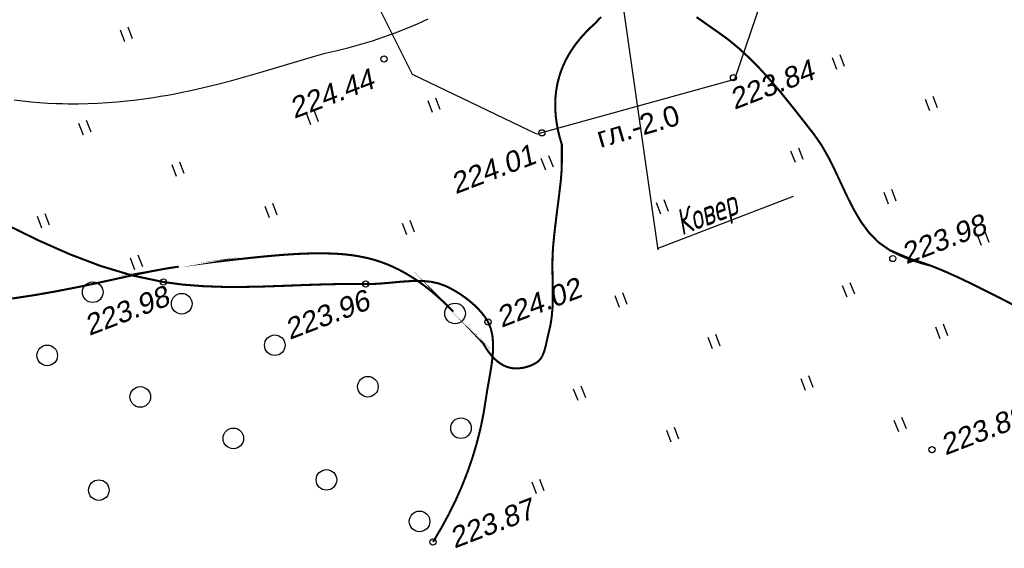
# Model space of a CAD drawing. Header units: millimetres. Extents: x -10 to 1169, y 1 to 1686.
# Tile 217 of 224: x 915 to 963, y 1506 to 1532. Entities that reach past the tile are written whole.
import ezdxf
from ezdxf.enums import TextEntityAlignment as Align

# ---------------------------------------------------------------- set-up
doc = ezdxf.new("R2010")
doc.units = ezdxf.units.MM
doc.linetypes.add('AHIDDEN1', pattern=[2, 0.5, -1.5])
for name, color, linetype in [('CONTURS', 7, 'Continuous'), ('GPR_PICK', 7, 'Continuous'), ('IZOLINES', 32, 'Continuous'), ('PDIGIT', 170, 'Continuous'), ('PICKETS', 7, 'Continuous')]:
    doc.layers.add(name, color=color, linetype=linetype)
doc.layers.add('СВЯЗЬ', color=170, linetype='Связь', lineweight=30)
doc.styles.add('GPR', font='isocpeui.ttf', dxfattribs={"width": 0.8})
doc.styles.get("Standard").update_dxf_attribs({"font": 'arial.ttf'})
doc.linetypes.add('Связь', pattern='A,12.5,[130,ltypeshp.shx,S=1,R=-30,X=0,Y=0.9],1,[130,ltypeshp.shx,S=1,R=-30,X=0,Y=0.9],1,[130,ltypeshp.shx,S=1,R=-30,X=0,Y=0.9],4.5', length=19)

# ---------------------------------------------------------------- blocks, each defined once
blk = doc.blocks.new('401')
at = {"layer": 'CONTURS'}
for p, q in [((0, 0), (0, 1.2)), ((0.8, 0), (0.8, 1.2))]:
    blk.add_line(p, q, dxfattribs=at)
blk = doc.blocks.new('372')
at = {"layer": 'CONTURS'}
blk.add_circle((0, 0), 1, dxfattribs=at)

msp = doc.modelspace()

# ---------------------------------------------------------------- linework, layer by layer
at = {"layer": 'CONTURS', "lineweight": 25}
msp.add_line((944.7216588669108, 1531.968255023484), (946.3780057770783, 1520.418233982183), dxfattribs=at)
at = {"layer": 'CONTURS', "color": 0, "lineweight": -2}
msp.add_line((952.9416378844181, 1522.993238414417), (946.3789171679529, 1520.47404595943), dxfattribs=at)
at = {"layer": 'CONTURS', "linetype": 'AHIDDEN1', "const_width": 0.1, "flags": 128}
msp.add_lwpolyline([(935.4502788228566, 1506.237469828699), (935.849773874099, 1506.906729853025), (936.2176757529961, 1507.582088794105), (936.5539844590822, 1508.263546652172), (936.8586999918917, 1508.951103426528), (937.1318223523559, 1509.644759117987), (937.3733515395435, 1510.34451372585), (937.583287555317, 1511.050367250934), (937.7616303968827, 1511.762319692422), (937.9083800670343, 1512.480371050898), (938.0235365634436, 1513.204521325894), (938.0809115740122, 1513.575866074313), (938.1486188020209, 1513.960417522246), (938.2188549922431, 1514.353167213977), (938.283816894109, 1514.749106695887), (938.3357012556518, 1515.143227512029), (938.3667048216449, 1515.53052120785), (938.369024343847, 1515.905979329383), (938.3348565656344, 1516.264593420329), (938.2563982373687, 1516.601355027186), (938.1258461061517, 1516.911255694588), (937.994295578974, 1517.125790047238), (937.8355166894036, 1517.336235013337), (937.6533823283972, 1517.540851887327), (937.4517653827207, 1517.737901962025), (937.2345387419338, 1517.925646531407), (937.0055752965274, 1518.102346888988), (936.7687479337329, 1518.266264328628), (936.5279295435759, 1518.415660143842), (936.2869930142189, 1518.548795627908), (936.0498112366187, 1518.66393207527), (935.7063974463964, 1518.787520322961), (935.3447782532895, 1518.863249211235), (934.9681655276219, 1518.899513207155), (934.5797711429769, 1518.904706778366), (934.1828069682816, 1518.887224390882), (933.7804848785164, 1518.85546051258), (933.3760167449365, 1518.817809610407), (932.9726144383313, 1518.78266615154), (932.5734898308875, 1518.758424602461), (932.1818547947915, 1518.753479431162), (931.196805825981, 1518.757780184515), (930.2074185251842, 1518.738724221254), (929.2155389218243, 1518.705518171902), (928.2230130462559, 1518.667368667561), (927.2316869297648, 1518.633482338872), (926.2434066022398, 1518.613065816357), (925.2600180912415, 1518.61532572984), (924.2833674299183, 1518.649468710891), (923.315300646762, 1518.724701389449), (922.3576637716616, 1518.850230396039), (920.8085470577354, 1519.177157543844), (919.2876673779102, 1519.636733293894), (917.7900161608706, 1520.205489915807), (916.3105848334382, 1520.859959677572), (914.8443648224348, 1521.576674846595), (913.3863475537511, 1522.332167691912), (911.9315244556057, 1523.102970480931), (910.4748869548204, 1523.865615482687), (909.011426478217, 1524.59663496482), (907.5361344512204, 1525.272561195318), (906.570947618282, 1525.710340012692), (905.6098177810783, 1526.178758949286), (904.6509797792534, 1526.664625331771), (903.6926684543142, 1527.154746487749), (902.7331186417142, 1527.635929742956), (901.7705651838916, 1528.09498242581), (900.8032429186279, 1528.518711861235), (899.8293866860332, 1528.893925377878), (898.8472313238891, 1529.207430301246), (897.8550116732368, 1529.446033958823), (896.2895453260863, 1529.654015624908), (894.69877576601, 1529.686019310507), (893.087388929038, 1529.57176735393), (891.4600707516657, 1529.34098209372), (889.8215071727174, 1529.02338586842), (888.1763841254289, 1528.648701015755), (886.5293875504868, 1528.246649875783), (884.8852033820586, 1527.846954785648), (883.2485175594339, 1527.479338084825), (881.6240160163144, 1527.173522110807), (879.7809054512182, 1526.866384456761), (877.939421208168, 1526.549425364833), (876.099563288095, 1526.22264483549), (874.2613316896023, 1525.886042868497), (872.4247264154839, 1525.53961946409), (870.5897474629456, 1525.183374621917), (868.756394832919, 1524.817308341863), (866.924668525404, 1524.441420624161), (865.0945685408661, 1524.055711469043), (863.2660948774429, 1523.660180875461)], dxfattribs=at)
at = {"layer": 'IZOLINES'}
for points in [[(930.216880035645, 1529.953976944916), (930.7993658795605, 1530.08574239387), (931.3752027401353, 1530.230929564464), (931.9443906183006, 1530.389538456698), (932.5069295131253, 1530.561569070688), (933.0628194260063, 1530.747021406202), (933.6120603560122, 1530.945895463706), (934.154652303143, 1531.158191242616), (934.6905952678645, 1531.383908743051), (935.2198892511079, 1531.62304796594)], [(915.1020170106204, 1527.692043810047), (915.5119668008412, 1527.640914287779), (915.9227766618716, 1527.597787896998), (916.3342857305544, 1527.562611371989), (916.7463359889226, 1527.535312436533), (917.1587735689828, 1527.51580241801), (917.4444243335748, 1527.506805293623), (917.7321496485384, 1527.501429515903), (917.7328482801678, 1527.501420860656), (917.7342455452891, 1527.50140375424), (917.7326457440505, 1527.500906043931), (918.2089922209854, 1527.500551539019), (918.6851798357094, 1527.509501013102), (919.1610180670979, 1527.528060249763), (919.636328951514, 1527.556004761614), (920.1109481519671, 1527.593099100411), (920.5847253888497, 1527.639096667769), (921.0503051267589, 1527.692839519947), (921.5151690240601, 1527.75475299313), (921.515356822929, 1527.754779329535), (921.5157323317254, 1527.754832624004), (921.5153462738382, 1527.754890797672), (921.8660943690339, 1527.806829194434), (922.2161299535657, 1527.863243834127), (922.5654380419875, 1527.923889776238), (922.9139935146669, 1527.988624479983), (923.2617779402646, 1528.057296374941), (923.6087800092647, 1528.129744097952), (923.9549959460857, 1528.205795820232), (924.3004298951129, 1528.285268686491), (924.9889667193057, 1528.453678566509), (925.6746077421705, 1528.633275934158), (926.3577049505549, 1528.822168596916), (927.0387486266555, 1529.018257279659), (928.3972830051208, 1529.422472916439), (929.7565888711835, 1529.823896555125), (930.2168800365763, 1529.953976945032)]]:
    msp.add_lwpolyline(points, dxfattribs=at)
for points, const_width in [([(943.6223286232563, 1531.709981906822), (943.5008318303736, 1531.596915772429), (943.3608801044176, 1531.432406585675)], 0.1), ([(959.5909909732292, 1519.657844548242), (959.3764920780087, 1519.711064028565), (959.1658860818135, 1519.769118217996), (958.9591729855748, 1519.832007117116), (958.756352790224, 1519.899730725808), (958.5574254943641, 1519.972289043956), (958.3623910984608, 1520.049682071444), (958.171249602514, 1520.131909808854), (957.9840010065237, 1520.218972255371), (957.80064531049, 1520.310869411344), (957.6211825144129, 1520.40760127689), (957.0955608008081, 1520.774952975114), (956.6441741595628, 1521.231527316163), (956.2522680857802, 1521.760274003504), (955.9050880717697, 1522.344142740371), (955.5878796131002, 1522.966083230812), (955.2858882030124, 1523.609045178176), (954.9843593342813, 1524.255978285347), (954.6685385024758, 1524.889832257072), (954.3236712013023, 1525.493556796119), (953.9350029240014, 1526.050101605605), (953.5129982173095, 1526.588142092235), (953.0875180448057, 1527.130073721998), (952.6559243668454, 1527.670972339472), (952.2155791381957, 1528.205913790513), (951.7638443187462, 1528.729973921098), (951.2980818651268, 1529.238228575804), (950.8156537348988, 1529.725753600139), (950.3139218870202, 1530.187624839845), (949.7902482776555, 1530.618918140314), (949.241994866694, 1531.014709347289), (948.9994894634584, 1531.181384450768), (948.7544322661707, 1531.354639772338), (948.5064576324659, 1531.529753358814), (948.2551999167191, 1531.702003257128)], 0.1), ([(943.3608801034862, 1531.432406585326), (943.0939533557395, 1531.189064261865), (942.8464115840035, 1530.940290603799), (942.6182547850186, 1530.686085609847), (942.4094829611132, 1530.426449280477), (942.220096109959, 1530.161381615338), (942.0500942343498, 1529.890882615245), (941.8994773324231, 1529.614952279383), (941.7682454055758, 1529.333590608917), (941.6563984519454, 1529.0467976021), (941.5639364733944, 1528.754573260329), (941.4906989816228, 1528.456156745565), (941.4369447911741, 1528.152281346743), (941.4026738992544, 1527.842947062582), (941.3878863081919, 1527.528153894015), (941.3925820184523, 1527.207901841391), (941.4167610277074, 1526.882190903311), (941.4604233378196, 1526.551021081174), (941.5235689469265, 1526.214392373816), (941.6061978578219, 1525.8723047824), (941.7083100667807, 1525.524758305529)], 0.1), ([(937.8741307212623, 1515.89631542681), (938.0050990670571, 1515.674354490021), (938.1404848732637, 1515.47425383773), (938.2802881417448, 1515.2960134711), (938.4245088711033, 1515.139633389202), (938.5731470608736, 1515.005113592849), (938.7262027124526, 1514.892454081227), (938.8836758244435, 1514.801654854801), (939.0455663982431, 1514.732715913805), (939.2118744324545, 1514.685637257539), (939.3825999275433, 1514.660418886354), (939.4976221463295, 1514.656353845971), (939.6206522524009, 1514.662089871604), (939.749026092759, 1514.677226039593), (939.8800795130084, 1514.701361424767), (940.0111483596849, 1514.734095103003), (940.1395684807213, 1514.775026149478), (940.2626757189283, 1514.823753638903), (940.3778059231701, 1514.879876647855), (940.482294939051, 1514.942994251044), (940.5734786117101, 1515.012705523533), (940.6627816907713, 1515.107166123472), (940.7372097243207, 1515.218711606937), (940.7990104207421, 1515.344403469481), (940.8504314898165, 1515.481303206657), (940.8937206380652, 1515.626472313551), (940.9311255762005, 1515.776972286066), (940.9648940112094, 1515.929864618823), (940.997273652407, 1516.082210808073), (941.030512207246, 1516.231072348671), (941.0668573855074, 1516.373510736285), (941.1607529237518, 1516.779356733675), (941.2217638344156, 1517.191617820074), (941.2562262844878, 1517.609116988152), (941.270476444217, 1518.03067723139), (941.2708504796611, 1518.455121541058), (941.2636845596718, 1518.88127291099), (941.255314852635, 1519.307954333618), (941.2520775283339, 1519.733988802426), (941.2603087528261, 1520.158199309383), (941.286344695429, 1520.57940884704), (941.3170760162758, 1520.904746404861), (941.3512757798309, 1521.229783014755), (941.3882375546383, 1521.554581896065), (941.4272549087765, 1521.879206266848), (941.4676214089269, 1522.203719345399), (941.5086306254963, 1522.528184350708), (941.549576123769, 1522.852664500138), (941.589751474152, 1523.177223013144), (941.6284502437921, 1523.501923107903), (941.664966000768, 1523.826828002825), (941.6971216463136, 1524.243481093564), (941.7097225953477, 1524.667404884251), (941.7107812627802, 1525.095522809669), (941.7083100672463, 1525.524758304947)], 0.1), ([(915.0079477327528, 1518.050199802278), (916.0518304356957, 1518.209641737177), (917.0920197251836, 1518.390671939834), (918.1285046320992, 1518.591181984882), (919.1617649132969, 1518.807363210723), (921.2242324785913, 1519.258777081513), (921.7614273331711, 1519.370096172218), (922.2993883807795, 1519.471326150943), (922.2988182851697, 1519.47232273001), (922.7078017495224, 1519.539117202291), (923.1010786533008, 1519.598405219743), (923.0976290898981, 1519.5978097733), (923.6770037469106, 1519.678348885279), (924.8375535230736, 1519.825343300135), (925.9994957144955, 1519.960560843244), (927.1628219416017, 1520.082502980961), (927.7452126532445, 1520.135795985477), (928.3281973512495, 1520.181549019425), (928.9118021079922, 1520.217248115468), (929.4959257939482, 1520.23973984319), (930.0802266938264, 1520.245118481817), (930.6639418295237, 1520.228582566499), (930.9552743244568, 1520.21029075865), (931.2459275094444, 1520.184223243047), (931.5355588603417, 1520.149449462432), (931.8237279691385, 1520.104999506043), (932.2821210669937, 1520.01100039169), (932.2843135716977, 1520.010463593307), (932.2843153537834, 1520.010463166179), (932.2843189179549, 1520.01046231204), (932.2843260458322, 1520.010460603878), (932.2842322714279, 1520.009443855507), (932.6009888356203, 1519.926462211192), (932.9126909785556, 1519.827127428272), (933.2188401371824, 1519.712635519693), (933.5188841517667, 1519.58366717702), (933.8124525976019, 1519.441130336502), (934.0993141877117, 1519.285998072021), (934.3793448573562, 1519.119233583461), (934.6525107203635, 1518.941766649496), (934.9188607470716, 1518.754491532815), (935.1785246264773, 1518.558271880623), (935.4317134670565, 1518.353947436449), (935.9196728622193, 1517.924524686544), (936.4412907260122, 1517.41713433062), (936.4169485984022, 1517.440895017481), (937.1367550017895, 1516.68405328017), (937.8741307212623, 1515.89631542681)], 0.1000000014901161), ([(957.6211825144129, 1520.40760127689), (958.1686017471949, 1520.170534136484), (958.7222738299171, 1519.943329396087)], 0.1), ([(958.7222738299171, 1519.943329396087), (958.8480305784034, 1519.907678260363), (958.97319724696, 1519.870046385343), (959.0977999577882, 1519.830618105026), (959.3453861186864, 1519.746995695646), (959.5909909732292, 1519.657844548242), (959.790440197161, 1519.581425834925), (959.7811771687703, 1519.584940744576), (959.9588069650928, 1519.514386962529), (960.135575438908, 1519.441724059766), (960.4868508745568, 1519.291138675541), (960.8354892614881, 1519.13462537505), (961.1819017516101, 1518.973297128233), (961.526470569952, 1518.808100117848), (961.8695584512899, 1518.639868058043), (962.5526753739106, 1518.297288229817), (963.9162463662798, 1517.606845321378)], 0.1000000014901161)]:
    msp.add_lwpolyline(points, dxfattribs=dict(at, const_width=const_width))
at = {"layer": 'PICKETS', "color": 7, "lineweight": -2}
for centre in [(933.0720936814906, 1529.674909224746), (950.0468357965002, 1528.770009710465), (940.7411313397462, 1526.090148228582), (957.7880739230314, 1519.991132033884), (922.3576637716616, 1518.850230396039), (932.1818547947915, 1518.753479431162), (938.1258461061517, 1516.911255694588), (959.6913400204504, 1510.71616205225), (935.4502788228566, 1506.237469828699)]:
    msp.add_circle(centre, 0.15, dxfattribs=at)
at = {"layer": 'СВЯЗЬ', "color": 5, "linetype": 'Связь', "lineweight": 30}
msp.add_lwpolyline([(1140.179382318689, 1586.199754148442), (1135.189643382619, 1584.48787438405), (1078.159897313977, 1548.525693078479), (1066.453943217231, 1542.911715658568), (1027.162926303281, 1530.909758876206), (1015.713752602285, 1529.221699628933), (957.2967789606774, 1536.353572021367), (952.1666802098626, 1534.784508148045), (950.0980916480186, 1528.67341911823), (940.4998394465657, 1526.030786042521), (934.4595619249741, 1528.921166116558), (931.8945113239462, 1534.041267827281), (898.0297614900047, 1533.250803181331), (861.2740868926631, 1538.816658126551), (824.7460605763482, 1550.10762570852), (804.7234687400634, 1554.371550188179), (788.0329882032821, 1555.345067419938), (752.037041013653, 1551.688873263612), (619.1411896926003, 1544.959815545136), (587.6935546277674, 1543.134910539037), (552.0343895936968, 1543.134910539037)], dxfattribs=at)

# ---------------------------------------------------------------- block references
at = {"layer": 'CONTURS', "lineweight": -2, "xscale": 0.5, "yscale": 0.5, "zscale": 0.5, "rotation": 21}
for name, p in [('401', (920.478548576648, 1530.506700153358)), ('401', (955.0703161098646, 1529.168391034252)), ('401', (935.4258251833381, 1527.075367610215)), ('401', (959.592135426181, 1527.155147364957)), ('401', (929.5221872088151, 1526.480212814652)), ('401', (918.4653049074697, 1525.984880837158)), ('401', (953.0570724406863, 1524.646571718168)), ('401', (940.9272901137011, 1524.277611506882)), ('401', (922.9871242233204, 1523.971637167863)), ('401', (957.578891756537, 1522.633328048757)), ('401', (927.5089435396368, 1521.958393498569)), ('401', (946.5220094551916, 1522.137996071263)), ('401', (916.4520612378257, 1521.463061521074)), ('401', (934.1784269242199, 1521.133767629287)), ('401', (962.1007110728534, 1520.620084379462)), ('401', (920.973880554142, 1519.449817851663)), ('372', (918.9209786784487, 1518.356595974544)), ('401', (955.5656480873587, 1518.111508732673)), ('372', (923.2447347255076, 1517.797899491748)), ('401', (944.5087657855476, 1517.616176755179)), ('372', (936.522419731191, 1517.325197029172)), ('401', (960.0874674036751, 1516.098265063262)), ('372', (927.766554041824, 1515.784655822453)), ('401', (949.030585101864, 1515.602933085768)), ('372', (916.7096717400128, 1515.289323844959)), ('372', (932.2883733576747, 1513.771412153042)), ('372', (921.2314910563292, 1513.276080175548)), ('401', (953.5524044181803, 1513.589689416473)), ('401', (942.4955221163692, 1513.094357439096)), ('372', (936.8101926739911, 1511.758168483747)), ('401', (958.0742237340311, 1511.576445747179)), ('372', (925.75331037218, 1511.262836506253)), ('401', (947.0173414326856, 1511.081113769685)), ('372', (930.2751296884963, 1509.249592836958)), ('372', (919.2182473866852, 1508.754260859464)), ('401', (940.4822784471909, 1508.572538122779)), ('372', (934.7969490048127, 1507.236349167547))]:
    msp.add_blockref(name, p, dxfattribs=at)

# ---------------------------------------------------------------- texts
at = {"layer": 'CONTURS', "lineweight": -2}
msp.add_text('гл.-2.0', height=1, rotation=16.34876122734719, dxfattribs=at).set_placement((943.5752544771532, 1525.352539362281))
at = {"layer": 'GPR_PICK', "style": 'GPR', "width": 0.7000000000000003}
msp.add_text('Ковер', height=1.25, rotation=20.99999999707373, dxfattribs=at).set_placement((948.951390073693, 1521.63995966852), align=Align.CENTER)
at = {"layer": 'PDIGIT', "color": 7, "lineweight": -2, "oblique": 10}
for s, p in [('223.84', (950.09083664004, 1527.203602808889)), ('224.44', (928.707164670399, 1526.764083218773)), ('224.01', (936.5459251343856, 1523.103808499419)), ('223.98', (958.4340481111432, 1519.70352579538)), ('224.02', (938.7718202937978, 1516.623649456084)), ('223.98', (918.7483292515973, 1516.229449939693)), ('223.96', (928.4850921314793, 1516.037823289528)), ('223.88', (960.3373142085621, 1510.428555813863)), ('223.87', (936.4889408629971, 1505.909443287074))]:
    msp.add_text(s, height=1, rotation=20.99999999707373, dxfattribs=at).set_placement(p)

doc.saveas('drawing.dxf')
